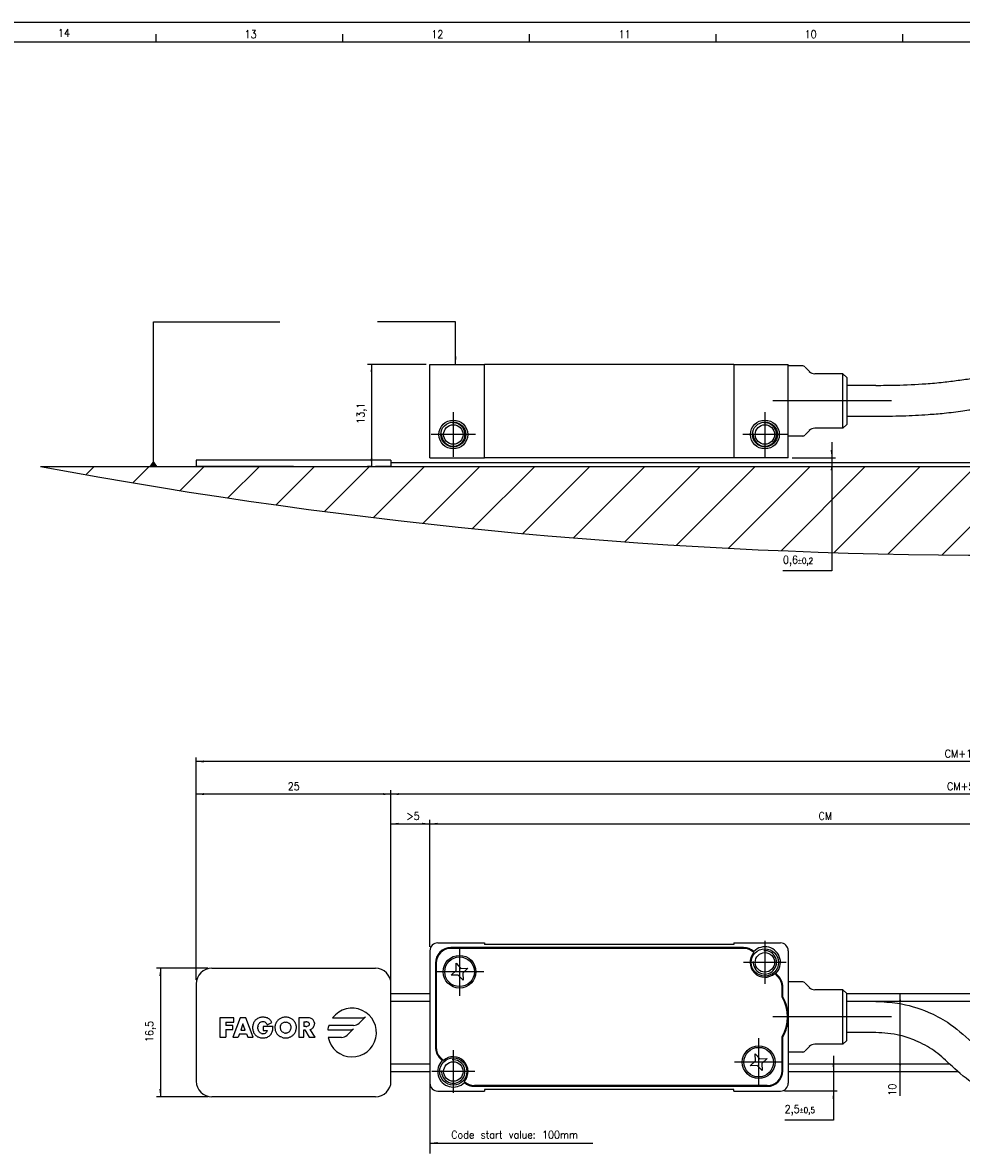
# Model space of a CAD drawing. Header units: millimetres. Extents: x -235 to 2181, y -109 to 485.
# Tile 5 of 15: x -58 to 183, y 195 to 485. Entities that reach past the tile are written whole.
import ezdxf

# ---------------------------------------------------------------- set-up
doc = ezdxf.new("R2010")
doc.units = ezdxf.units.MM
doc.linetypes.add('DOT_CENTER', pattern=[14, 12, -1, 0, -1])
doc.layers.add('1', color=7, linetype='Continuous')
doc.styles.add('CONVERTER_11', font='txt.shx', dxfattribs={"width": 0.9})
doc.dimstyles.new('ME10_DIM_13', dxfattribs={"dimtxt": 1, "dimasz": 1, "dimexe": 0.5, "dimexo": 0.5, "dimgap": 0.5, "dimtad": 1, "dimtih": 1, "dimtoh": 1, "dimdsep": 46, "dimtxsty": 'CONVERTER_11', "dimsah": 1, "dimcen": 0.09, "dimclrd": 2, "dimclre": 2, "dimclrt": 2, "dimadec": 0, "dimazin": 0, "dimtol": 1, "dimtp": 0.2, "dimtm": 0.2, "dimtfac": 0.75, "dimtdec": 0, "dimtix": 1, "dimtmove": 1, "dimatfit": 3, "dimfxl": 1, "dimtolj": 1, "dimtzin": 0, "dimarcsym": 0})
doc.dimstyles.new('ME10_DIM_14', dxfattribs={"dimtxt": 1, "dimasz": 1, "dimexe": 0.5, "dimexo": 0.5, "dimgap": 0.5, "dimtad": 1, "dimdsep": 46, "dimtxsty": 'CONVERTER_11', "dimsah": 1, "dimcen": 0.09, "dimclrd": 2, "dimclre": 2, "dimclrt": 2, "dimadec": 0, "dimazin": 0, "dimtfac": 1, "dimtdec": 4, "dimtix": 1, "dimtmove": 0, "dimatfit": 3, "dimfxl": 1, "dimtolj": 1, "dimtzin": 0, "dimarcsym": 0})
doc.dimstyles.new('ME10_DIM_17', dxfattribs={"dimtxt": 1, "dimasz": 1, "dimexe": 0.5, "dimexo": 0.5, "dimgap": 0.5, "dimtad": 1, "dimdsep": 46, "dimtxsty": 'CONVERTER_11', "dimsah": 1, "dimcen": 0.09, "dimclrd": 2, "dimclre": 2, "dimclrt": 2, "dimadec": 0, "dimazin": 0, "dimtfac": 1, "dimtdec": 4, "dimtix": 1, "dimtmove": 0, "dimatfit": 3, "dimfxl": 1, "dimtolj": 1, "dimtzin": 0, "dimarcsym": 0})
doc.dimstyles.new('ME10_DIM_18', dxfattribs={"dimtxt": 1, "dimasz": 1, "dimexe": 0.5, "dimexo": 0.5, "dimgap": 0.5, "dimtad": 1, "dimdsep": 46, "dimtxsty": 'CONVERTER_11', "dimsah": 1, "dimcen": 0.09, "dimclrd": 2, "dimclre": 2, "dimclrt": 2, "dimadec": 0, "dimazin": 0, "dimtfac": 1, "dimtdec": 4, "dimtix": 1, "dimtmove": 0, "dimatfit": 3, "dimfxl": 1, "dimtolj": 1, "dimtzin": 0, "dimarcsym": 0})
doc.dimstyles.new('ME10_DIM_20', dxfattribs={"dimtxt": 1, "dimasz": 1, "dimexe": 0.5, "dimexo": 0.5, "dimgap": 0.5, "dimtad": 1, "dimdsep": 46, "dimtxsty": 'CONVERTER_11', "dimsah": 1, "dimcen": 0.09, "dimclrd": 2, "dimclre": 2, "dimclrt": 2, "dimadec": 0, "dimazin": 0, "dimtfac": 1, "dimtdec": 4, "dimtix": 1, "dimtmove": 0, "dimatfit": 3, "dimfxl": 1, "dimtolj": 1, "dimtzin": 0, "dimarcsym": 0})
doc.dimstyles.new('ME10_DIM_21', dxfattribs={"dimtxt": 1, "dimasz": 1, "dimexe": 0.5, "dimexo": 0.5, "dimgap": 0.5, "dimtad": 1, "dimdsep": 46, "dimtxsty": 'CONVERTER_11', "dimsah": 1, "dimcen": 0.09, "dimclrd": 2, "dimclre": 2, "dimclrt": 2, "dimadec": 0, "dimazin": 0, "dimtfac": 1, "dimtdec": 4, "dimtix": 1, "dimtmove": 0, "dimatfit": 3, "dimfxl": 1, "dimtolj": 1, "dimtzin": 0, "dimarcsym": 0})
doc.dimstyles.new('ME10_DIM_23', dxfattribs={"dimtxt": 1, "dimasz": 1, "dimexe": 0.5, "dimexo": 0.5, "dimgap": 0.5, "dimtad": 1, "dimdsep": 46, "dimtxsty": 'CONVERTER_11', "dimsah": 1, "dimcen": 0.09, "dimclrd": 2, "dimclre": 2, "dimclrt": 2, "dimadec": 0, "dimazin": 0, "dimtfac": 1, "dimtdec": 4, "dimtix": 1, "dimtmove": 0, "dimatfit": 3, "dimfxl": 1, "dimtolj": 1, "dimtzin": 0, "dimarcsym": 0})
doc.dimstyles.new('ME10_DIM_24', dxfattribs={"dimtxt": 1, "dimasz": 1, "dimexe": 0.5, "dimexo": 0.5, "dimgap": 0.5, "dimtad": 1, "dimdsep": 46, "dimtxsty": 'CONVERTER_11', "dimsah": 1, "dimcen": 0.09, "dimclrd": 2, "dimclre": 2, "dimclrt": 2, "dimadec": 0, "dimazin": 0, "dimtfac": 1, "dimtdec": 4, "dimtix": 1, "dimtmove": 0, "dimatfit": 3, "dimfxl": 1, "dimtolj": 1, "dimtzin": 0, "dimarcsym": 0})
doc.dimstyles.new('ME10_DIM_26', dxfattribs={"dimtxt": 1, "dimasz": 1, "dimexe": 0.5, "dimexo": 0.5, "dimgap": 0.5, "dimtad": 1, "dimtih": 1, "dimtoh": 1, "dimdsep": 46, "dimtxsty": 'CONVERTER_11', "dimsah": 1, "dimcen": 0.09, "dimclrd": 2, "dimclre": 2, "dimclrt": 2, "dimadec": 0, "dimazin": 0, "dimtol": 1, "dimtp": 0.5, "dimtm": 0.5, "dimtfac": 0.75, "dimtdec": 0, "dimtix": 1, "dimtmove": 1, "dimatfit": 3, "dimfxl": 1, "dimtolj": 1, "dimtzin": 0, "dimarcsym": 0})
doc.dimstyles.new('ME10_DIM_27', dxfattribs={"dimtxt": 1, "dimasz": 1, "dimexe": 0.5, "dimexo": 0.5, "dimgap": 0.5, "dimtad": 1, "dimdsep": 46, "dimtxsty": 'CONVERTER_11', "dimsah": 1, "dimcen": 0.09, "dimclrd": 2, "dimclre": 2, "dimclrt": 2, "dimadec": 0, "dimazin": 0, "dimtfac": 1, "dimtdec": 4, "dimtix": 1, "dimtmove": 0, "dimatfit": 3, "dimfxl": 1, "dimtolj": 1, "dimtzin": 0, "dimarcsym": 0})
doc.dimstyles.get("Standard").update_dxf_attribs({"dimtxt": 0.18, "dimasz": 0.18, "dimexe": 0.18, "dimexo": 0.0625, "dimgap": 0.09, "dimtad": 0, "dimtih": 1, "dimtoh": 1, "dimdec": 4, "dimzin": 0, "dimdsep": 46, "dimtxsty": 'Standard', "dimcen": 0.09, "dimadec": 0, "dimazin": 0, "dimtfac": 1, "dimtdec": 4, "dimtofl": 0, "dimtmove": 0, "dimatfit": 3, "dimfxl": 1, "dimtolj": 1, "dimtzin": 0, "dimarcsym": 0})

# ---------------------------------------------------------------- blocks, each defined once
blk = doc.blocks.new('TOPE_FLEJE_PEGADO__24', base_point=(-6.5, 185.45))
at = {"color": 7, "linetype": 'Continuous'}
for p, q in [((18.5, 186.25), (-6.5, 186.25)), ((-6.5, 186.25), (-6.5, 185.45)), ((18.5, 186.25), (18.5, 185.45)), ((6, 185.45), (-6.5, 185.45)), ((6, 185.45), (16.5, 185.45)), ((18.5, 185.45), (16.5, 185.45))]:
    blk.add_line(p, q, dxfattribs=at)
blk = doc.blocks.new('FLEJE_REGLA_EXPOSED_1370__25', base_point=(6, 185.45))
at = {"color": 7, "linetype": 'Continuous'}
for p, q in [((18.5, 185.95), (109.08, 185.95)), ((119.08, 185.95), (174.5, 185.95)), ((6, 185.45), (16.5, 185.45)), ((18.5, 185.45), (16.5, 185.45)), ((18.5, 185.45), (108.75, 185.45)), ((118.75, 185.45), (174.5, 185.45)), ((174.5, 185.45), (176.5, 185.45)), ((176.5, 185.45), (187, 185.45))]:
    blk.add_line(p, q, dxfattribs=at)
at = {"color": 2, "linetype": 'DOT_CENTER'}
for p, q in [((109.07, 185.94), (108.75, 185.45)), ((109.08, 185.95), (109.07, 185.94)), ((118.75, 185.45), (119.07, 185.94)), ((119.07, 185.94), (119.08, 185.95))]:
    blk.add_line(p, q, dxfattribs=at)
blk = doc.blocks.new('CABEZA_EXPOSED__28', base_point=(23.5, 186.55))
at = {"color": 7, "linetype": 'Continuous'}
for p, q in [((23.5, 186.55), (23.5, 198.55)), ((23.5, 198.55), (30.5, 198.55)), ((62.5, 198.55), (30.5, 198.55)), ((30.5, 186.55), (30.5, 198.55)), ((62.5, 198.55), (69.5, 198.55)), ((62.5, 198.55), (62.5, 186.55)), ((69.5, 198.35), (69.5, 198.55)), ((69.5, 189.35), (69.5, 198.35)), ((71.29, 198.35), (69.5, 198.35)), ((72.21, 197.64), (71.65, 198.2)), ((76.5, 197.35), (72.91, 197.35)), ((76.5, 190.35), (76.5, 197.35)), ((77, 196.85), (76.5, 197.35)), ((77, 196.85), (77, 191.85)), ((80.74, 195.85), (77, 195.85)), ((103.82, 197.2), (108.05, 197.14)), ((103.77, 193.2), (108, 193.14)), ((80.74, 191.85), (77, 191.85)), ((77, 191.85), (77, 190.85)), ((72.21, 190.06), (71.65, 189.5)), ((76.5, 190.35), (72.91, 190.35)), ((77, 190.85), (76.5, 190.35)), ((69.5, 186.55), (69.5, 189.35)), ((71.29, 189.35), (69.5, 189.35)), ((23.5, 186.55), (30.5, 186.55)), ((62.5, 186.55), (30.5, 186.55)), ((69.5, 186.55), (62.5, 186.55))]:
    blk.add_line(p, q, dxfattribs=at)
at = {"color": 2, "linetype": 'DOT_CENTER'}
for p, q in [((108.11, 196.5), (108.17, 196.58)), ((108.18, 196.41), (108.11, 196.5))]:
    blk.add_line(p, q, dxfattribs=at)
at = {"color": 7, "linetype": 'Continuous'}
for centre, radius in [((26.5, 189.55), 1.85), ((26.5, 189.55), 1.6), ((26.5, 189.55), 1.25), ((66.5, 189.55), 1.85), ((66.5, 189.55), 1.6), ((66.5, 189.55), 1.25)]:
    blk.add_circle(centre, radius, dxfattribs=at)
for centre, radius, start, end in [((71.29, 197.85), 0.5, 45, 90), ((72.91, 198.35), 1, 225, 270), ((72.91, 189.35), 1, 90, 135), ((71.29, 189.85), 0.5, 270, 315)]:
    blk.add_arc(centre, radius, start, end, dxfattribs=at)
for points, knots in [([(80.74, 195.85), (81.61, 195.86), (83.76, 195.87), (86.64, 196.01), (89.3, 196.23), (90.67, 196.42), (91.31, 196.51)], [0, 0, 0, 0, 2.607318, 6.439748, 8.673792, 10.600622, 10.600622, 10.600622, 10.600622]), ([(91.31, 196.51), (91.94, 196.59), (93.6, 196.82), (96.79, 197.07), (100.33, 197.21), (102.84, 197.2), (103.82, 197.2)], [0, 0, 0, 0, 1.916448, 5.025889, 9.591761, 12.540114, 12.540114, 12.540114, 12.540114]), ([(108.03, 193.17), (108.05, 193.24), (108.11, 193.45), (108.14, 193.88), (108.19, 194.56), (108.21, 195.43), (108.19, 196.09), (108.18, 196.41)], [0, 0, 0, 0, 0.230247, 0.664675, 1.26568, 2.301899, 3.253919, 3.253919, 3.253919, 3.253919]), ([(108.17, 196.58), (108.15, 196.68), (108.13, 196.84), (108.12, 197.05), (108.07, 197.12), (108.05, 197.14)], [0, 0, 0, 0, 0.3101629, 0.5063609, 0.5857578, 0.5857578, 0.5857578, 0.5857578]), ([(103.77, 193.2), (103.68, 193.2), (103.49, 193.2), (102.17, 193.21), (99.86, 193.19), (96.95, 193.06), (94.66, 192.89), (93.11, 192.72), (92.26, 192.6), (91.92, 192.55)], [0, 0, 0, 0, 0.283437, 0.567261, 3.962244, 7.207746, 9.295159, 10.847587, 11.882723, 11.882723, 11.882723, 11.882723]), ([(108, 193.14), (108.01, 193.15), (108.02, 193.15), (108.02, 193.16), (108.03, 193.17)], [0, 0, 0, 0, 0.01369848, 0.03405166, 0.03405166, 0.03405166, 0.03405166]), ([(91.92, 192.55), (91.11, 192.44), (89.63, 192.24), (87.05, 192.04), (84.13, 191.88), (81.89, 191.86), (80.74, 191.85)], [0, 0, 0, 0, 2.439519, 4.484754, 7.765343, 11.207581, 11.207581, 11.207581, 11.207581])]:
    blk.add_open_spline(points, degree=3, knots=knots, dxfattribs=at)
at = {"layer": '1', "color": 2, "linetype": 'DOT_CENTER'}
for p, q in [((101.8, 195.22), (110.03, 195.12)), ((73.29, 193.85), (67.5, 193.85)), ((82.74, 193.85), (70.91, 193.85)), ((26.5, 192.4), (26.5, 186.7)), ((66.5, 192.4), (66.5, 186.7)), ((29.35, 189.55), (23.65, 189.55)), ((69.35, 189.55), (63.65, 189.55))]:
    blk.add_line(p, q, dxfattribs=at)
at = {"layer": '1', "color": 30, "linetype": 'Continuous'}
for centre in [(26.5, 189.55), (66.5, 189.55)]:
    blk.add_arc(centre, 1.5, 175, 95, dxfattribs=at)
blk = doc.blocks.new('EXAA-1370__29', base_point=(-6.5, 185.45))
for name, p in [('CABEZA_EXPOSED__28', (23.5, 186.55)), ('TOPE_FLEJE_PEGADO__24', (-6.5, 185.45)), ('FLEJE_REGLA_EXPOSED_1370__25', (6, 185.45))]:
    blk.add_blockref(name, p)
blk = doc.blocks.new('*D57')
at = {"layer": '1', "color": 2, "linetype": 'Continuous'}
for p, q in [((75.08, 188.55), (75.08, 172.07)), ((19, 185.95), (75.58, 185.95)), ((70, 186.55), (75.58, 186.55)), ((75.08, 172.07), (68.81, 172.07))]:
    blk.add_line(p, q, dxfattribs=at)
at = {"layer": '1', "color": 2}
for points in [[(74.94, 187.55), (75.21, 187.55), (75.08, 186.55)], [(75.21, 184.95), (74.94, 184.95), (75.08, 185.95)]]:
    blk.add_solid(points, dxfattribs=at)
at = {"layer": '1', "color": 2, "insert": (68.81, 172.67), "char_height": 1, "attachment_point": 7, "rotation": 0.0001, "line_spacing_factor": 0.60024, "style": 'CONVERTER_11'}
blk.add_mtext('\\C2;0,6\\C2;\\H0.75;{\\Fgdt;`}0,2', dxfattribs=at)
blk = doc.blocks.new('*D58')
at = {"layer": '1', "color": 2, "linetype": 'Continuous'}
for p, q in [((23, 198.55), (15.5, 198.55)), ((16, 198.55), (16, 185.45)), ((16, 185.45), (15.5, 185.45))]:
    blk.add_line(p, q, dxfattribs=at)
at = {"layer": '1', "color": 2}
for points in [[(16.13, 197.55), (15.87, 197.55), (16, 198.55)], [(15.87, 186.45), (16.13, 186.45), (16, 185.45)]]:
    blk.add_solid(points, dxfattribs=at)
at = {"layer": '1', "color": 2, "insert": (15.4, 190.92), "char_height": 1, "attachment_point": 7, "rotation": 90, "line_spacing_factor": 0.60024, "style": 'CONVERTER_11'}
blk.add_mtext('13,1', dxfattribs=at)
blk = doc.blocks.new('FLEJE_REGLA_EXPOSED_1370__34', base_point=(18.5, 107.83))
at = {"color": 7, "linetype": 'Continuous'}
for p, q in [((18.5, 117.83), (23.5, 117.83)), ((77, 117.83), (109.66, 117.83)), ((119.66, 117.83), (123.5, 117.83)), ((80.74, 116.83), (77, 116.83)), ((18.5, 107.83), (23.5, 107.83)), ((69.5, 107.83), (91.21, 107.83)), ((100, 107.83), (105.79, 107.83)), ((107.88, 107.83), (109.23, 107.83)), ((119.23, 107.83), (123.5, 107.83)), ((169.5, 107.83), (174.5, 107.83))]:
    blk.add_line(p, q, dxfattribs=at)
at = {"color": 2, "linetype": 'DOT_CENTER'}
for p, q in [((109.66, 117.83), (109, 116.83)), ((119, 116.83), (119.66, 117.83)), ((109, 116.83), (108.11, 115.5)), ((118.11, 115.5), (119, 116.83)), ((108.11, 115.5), (110.11, 112.5)), ((120.11, 112.5), (118.11, 115.5)), ((110.11, 112.5), (108.11, 109.5)), ((118.11, 109.5), (120.11, 112.5)), ((108.11, 109.5), (108.56, 108.83)), ((108.56, 108.83), (109.23, 107.83)), ((118.56, 108.83), (118.11, 109.5)), ((119.23, 107.83), (118.56, 108.83))]:
    blk.add_line(p, q, dxfattribs=at)
at = {"color": 3, "linetype": 'Continuous'}
for p, q in [((23.5, 116.83), (18.5, 116.83)), ((109, 116.83), (80.74, 116.83)), ((123.5, 116.83), (119, 116.83)), ((18.5, 108.83), (23.5, 108.83)), ((69.5, 108.83), (90.17, 108.83)), ((96.92, 108.83), (108.56, 108.83)), ((118.56, 108.83), (123.5, 108.83)), ((169.5, 108.83), (174.5, 108.83))]:
    blk.add_line(p, q, dxfattribs=at)
blk = doc.blocks.new('TOPE_FLEJE_PEGADO__35', base_point=(-6.5, 104.58))
at = {"color": 7, "linetype": 'Continuous'}
for p, q in [((-4.5, 121.08), (16.5, 121.08)), ((-6.5, 119.08), (-6.5, 106.58)), ((18.5, 106.58), (18.5, 119.08)), ((-3.49, 114.72), (-3.49, 112.22)), ((-1.67, 114.72), (-3.49, 114.72)), ((-0.86, 114.72), (-1.82, 112.22)), ((-1.67, 114.17), (-1.67, 114.72)), ((-0.15, 114.72), (-0.86, 114.72)), ((0.79, 112.22), (-0.15, 114.72)), ((1.38, 114.63), (1.3, 114.58)), ((1.47, 114.68), (1.38, 114.63)), ((1.57, 114.71), (1.47, 114.68)), ((1.66, 114.74), (1.57, 114.71)), ((1.77, 114.77), (1.66, 114.74)), ((1.87, 114.79), (1.77, 114.77)), ((1.98, 114.8), (1.87, 114.79)), ((2.09, 114.8), (1.98, 114.8)), ((2.21, 114.8), (2.09, 114.8)), ((2.32, 114.78), (2.21, 114.8)), ((2.43, 114.76), (2.32, 114.78)), ((2.53, 114.73), (2.43, 114.76)), ((2.63, 114.7), (2.53, 114.73)), ((2.72, 114.65), (2.63, 114.7)), ((2.81, 114.6), (2.72, 114.65)), ((4.3, 114.63), (4.21, 114.59)), ((4.39, 114.68), (4.3, 114.63)), ((4.48, 114.71), (4.39, 114.68)), ((4.57, 114.74), (4.48, 114.71)), ((4.67, 114.77), (4.57, 114.74)), ((4.77, 114.79), (4.67, 114.77)), ((4.87, 114.8), (4.77, 114.79)), ((4.97, 114.8), (4.87, 114.8)), ((5.08, 114.8), (4.97, 114.8)), ((5.18, 114.79), (5.08, 114.8)), ((5.28, 114.77), (5.18, 114.79)), ((5.37, 114.74), (5.28, 114.77)), ((5.47, 114.71), (5.37, 114.74)), ((5.56, 114.68), (5.47, 114.71)), ((5.65, 114.63), (5.56, 114.68)), ((5.74, 114.59), (5.65, 114.63)), ((6.66, 114.72), (6.66, 112.22)), ((7.8, 114.72), (6.66, 114.72)), ((7.92, 114.71), (7.8, 114.72)), ((8.04, 114.7), (7.92, 114.71)), ((8.15, 114.67), (8.04, 114.7)), ((8.25, 114.64), (8.15, 114.67)), ((8.34, 114.59), (8.25, 114.64)), ((11, 114.71), (14.86, 114.71)), ((15.21, 114.85), (14.4, 114.04)), ((-2.71, 114.17), (-2.71, 113.75)), ((-2.71, 114.17), (-1.67, 114.17)), ((-1.79, 113.75), (-2.71, 113.75)), ((-2.71, 113.2), (-2.71, 112.22)), ((-2.71, 113.2), (-1.79, 113.2)), ((-1.79, 113.2), (-1.79, 113.75)), ((-0.51, 113.96), (-0.78, 113.15)), ((-0.78, 113.15), (-0.24, 113.15)), ((-0.24, 113.15), (-0.51, 113.96)), ((0.75, 113.68), (0.74, 113.57)), ((0.74, 113.57), (0.74, 113.46)), ((0.74, 113.46), (0.74, 113.34)), ((0.74, 113.34), (0.75, 113.24)), ((0.77, 113.79), (0.75, 113.68)), ((0.75, 113.24), (0.77, 113.14)), ((0.8, 113.89), (0.77, 113.79)), ((0.83, 113.98), (0.8, 113.89)), ((0.87, 114.08), (0.83, 113.98)), ((0.91, 114.16), (0.87, 114.08)), ((0.96, 114.25), (0.91, 114.16)), ((1.02, 114.33), (0.96, 114.25)), ((1.08, 114.4), (1.02, 114.33)), ((1.15, 114.46), (1.08, 114.4)), ((1.22, 114.53), (1.15, 114.46)), ((1.22, 114.53), (1.3, 114.58)), ((1.41, 113.45), (1.42, 113.56)), ((1.42, 113.35), (1.41, 113.45)), ((1.44, 113.66), (1.42, 113.56)), ((1.44, 113.24), (1.42, 113.35)), ((1.44, 113.66), (1.46, 113.76)), ((1.47, 113.14), (1.44, 113.24)), ((1.46, 113.76), (1.5, 113.86)), ((1.5, 113.86), (1.55, 113.95)), ((1.55, 113.95), (1.61, 114.03)), ((1.61, 114.03), (1.68, 114.1)), ((1.68, 114.1), (1.76, 114.16)), ((1.76, 114.16), (1.85, 114.2)), ((1.85, 114.2), (1.95, 114.23)), ((1.95, 114.23), (2.06, 114.24)), ((2.06, 114.24), (2.19, 114.23)), ((3.36, 113.61), (2.07, 113.61)), ((2.07, 113.61), (2.07, 113.1)), ((2.19, 114.23), (2.3, 114.19)), ((2.3, 114.19), (2.4, 114.13)), ((2.4, 114.13), (2.48, 114.05)), ((2.48, 114.05), (2.55, 113.96)), ((2.55, 113.96), (2.6, 113.84)), ((2.6, 113.84), (3.22, 114.1)), ((2.89, 114.54), (2.81, 114.6)), ((2.97, 114.47), (2.89, 114.54)), ((3.04, 114.39), (2.97, 114.47)), ((3.11, 114.3), (3.04, 114.39)), ((3.17, 114.2), (3.11, 114.3)), ((3.22, 114.1), (3.17, 114.2)), ((3.3, 113.05), (3.32, 113.16)), ((3.32, 113.16), (3.34, 113.27)), ((3.34, 113.27), (3.35, 113.38)), ((3.35, 113.49), (3.36, 113.61)), ((3.35, 113.38), (3.35, 113.49)), ((3.6, 113.62), (3.59, 113.51)), ((3.59, 113.51), (3.6, 113.41)), ((3.61, 113.72), (3.6, 113.62)), ((3.6, 113.41), (3.61, 113.3)), ((3.63, 113.82), (3.61, 113.72)), ((3.61, 113.3), (3.62, 113.2)), ((3.62, 113.2), (3.65, 113.1)), ((3.66, 113.92), (3.63, 113.82)), ((3.7, 114.01), (3.66, 113.92)), ((3.74, 114.1), (3.7, 114.01)), ((3.79, 114.18), (3.74, 114.1)), ((3.85, 114.26), (3.79, 114.18)), ((3.91, 114.34), (3.85, 114.26)), ((3.98, 114.41), (3.91, 114.34)), ((4.05, 114.47), (3.98, 114.41)), ((4.13, 114.53), (4.05, 114.47)), ((4.21, 114.59), (4.13, 114.53)), ((4.28, 113.61), (4.27, 113.51)), ((4.27, 113.51), (4.28, 113.4)), ((4.3, 113.71), (4.28, 113.61)), ((4.28, 113.4), (4.3, 113.29)), ((4.3, 113.71), (4.35, 113.81)), ((4.3, 113.29), (4.33, 113.19)), ((4.33, 113.19), (4.38, 113.1)), ((4.35, 113.81), (4.41, 113.89)), ((4.48, 113.97), (4.41, 113.89)), ((4.56, 114.04), (4.48, 113.97)), ((4.65, 114.09), (4.56, 114.04)), ((4.75, 114.14), (4.65, 114.09)), ((4.86, 114.16), (4.75, 114.14)), ((4.86, 114.16), (4.97, 114.17)), ((4.97, 114.17), (5.09, 114.16)), ((5.2, 114.14), (5.09, 114.16)), ((5.3, 114.09), (5.2, 114.14)), ((5.3, 114.09), (5.39, 114.04)), ((5.47, 113.97), (5.39, 114.04)), ((5.54, 113.89), (5.47, 113.97)), ((5.6, 113.81), (5.54, 113.89)), ((5.57, 113.1), (5.61, 113.19)), ((5.64, 113.71), (5.6, 113.81)), ((5.61, 113.19), (5.65, 113.29)), ((5.67, 113.61), (5.64, 113.71)), ((5.65, 113.29), (5.67, 113.4)), ((5.68, 113.51), (5.67, 113.61)), ((5.67, 113.4), (5.68, 113.51)), ((5.82, 114.53), (5.74, 114.59)), ((5.9, 114.47), (5.82, 114.53)), ((5.97, 114.41), (5.9, 114.47)), ((6.04, 114.34), (5.97, 114.41)), ((6.1, 114.26), (6.04, 114.34)), ((6.16, 114.18), (6.1, 114.26)), ((6.21, 114.1), (6.16, 114.18)), ((6.25, 114.01), (6.21, 114.1)), ((6.29, 113.92), (6.25, 114.01)), ((6.32, 113.82), (6.29, 113.92)), ((6.3, 113.1), (6.32, 113.2)), ((6.34, 113.72), (6.32, 113.82)), ((6.32, 113.2), (6.34, 113.3)), ((6.35, 113.62), (6.34, 113.72)), ((6.34, 113.3), (6.35, 113.41)), ((6.35, 113.51), (6.35, 113.62)), ((6.35, 113.41), (6.35, 113.51)), ((7.31, 114.22), (7.56, 114.22)), ((7.31, 114.22), (7.31, 113.6)), ((7.56, 113.6), (7.31, 113.6)), ((7.31, 112.22), (7.31, 113.17)), ((7.31, 113.17), (7.46, 113.17)), ((7.46, 113.17), (8, 112.22)), ((7.69, 114.21), (7.56, 114.22)), ((7.56, 113.6), (7.69, 113.6)), ((7.69, 114.21), (7.81, 114.19)), ((7.81, 113.63), (7.69, 113.6)), ((7.91, 114.14), (7.81, 114.19)), ((7.91, 113.68), (7.81, 113.63)), ((7.98, 114.05), (7.91, 114.14)), ((7.91, 113.68), (7.98, 113.77)), ((7.98, 114.05), (8.01, 113.91)), ((8.01, 113.91), (7.98, 113.77)), ((8.12, 113.24), (8.24, 113.27)), ((8.77, 112.22), (8.12, 113.24)), ((8.24, 113.27), (8.34, 113.32)), ((8.42, 114.53), (8.34, 114.59)), ((8.34, 113.32), (8.42, 113.38)), ((8.49, 114.46), (8.42, 114.53)), ((8.5, 113.45), (8.42, 113.38)), ((8.56, 114.38), (8.49, 114.46)), ((8.5, 113.45), (8.56, 113.53)), ((8.6, 114.29), (8.56, 114.38)), ((8.56, 113.53), (8.61, 113.63)), ((8.64, 114.19), (8.6, 114.29)), ((8.61, 113.63), (8.64, 113.73)), ((8.66, 114.08), (8.64, 114.19)), ((8.64, 113.73), (8.66, 113.84)), ((8.66, 114.08), (8.67, 113.95)), ((8.66, 113.84), (8.67, 113.95)), ((10.39, 113.17), (13.32, 113.17)), ((13.7, 113.75), (10.52, 113.75)), ((13.67, 113.31), (12.86, 112.5)), ((-3.49, 112.22), (-2.71, 112.22)), ((-1.82, 112.22), (-1.13, 112.22)), ((-0.96, 112.65), (-1.13, 112.22)), ((-0.96, 112.65), (-0.06, 112.65)), ((-0.06, 112.65), (0.1, 112.22)), ((0.1, 112.22), (0.79, 112.22)), ((0.77, 113.14), (0.8, 113.04)), ((0.8, 113.04), (0.83, 112.94)), ((0.83, 112.94), (0.87, 112.85)), ((0.87, 112.85), (0.91, 112.76)), ((0.91, 112.76), (0.96, 112.68)), ((0.96, 112.68), (1.02, 112.61)), ((1.02, 112.61), (1.08, 112.54)), ((1.08, 112.54), (1.14, 112.47)), ((1.14, 112.47), (1.22, 112.41)), ((1.29, 112.35), (1.22, 112.41)), ((1.29, 112.35), (1.38, 112.3)), ((1.38, 112.3), (1.46, 112.26)), ((1.46, 112.26), (1.55, 112.22)), ((1.51, 113.05), (1.47, 113.14)), ((1.56, 112.96), (1.51, 113.05)), ((1.55, 112.22), (1.65, 112.19)), ((1.62, 112.88), (1.56, 112.96)), ((1.69, 112.81), (1.62, 112.88)), ((1.65, 112.19), (1.75, 112.17)), ((1.77, 112.75), (1.69, 112.81)), ((1.75, 112.17), (1.85, 112.15)), ((1.86, 112.71), (1.77, 112.75)), ((1.85, 112.15), (1.96, 112.14)), ((1.86, 112.71), (1.96, 112.68)), ((2.07, 112.67), (1.96, 112.68)), ((1.96, 112.14), (2.07, 112.14)), ((2.07, 113.1), (2.6, 113.1)), ((2.21, 112.68), (2.07, 112.67)), ((2.07, 112.14), (2.19, 112.14)), ((2.19, 112.14), (2.31, 112.16)), ((2.33, 112.72), (2.21, 112.68)), ((2.31, 112.16), (2.43, 112.18)), ((2.43, 112.78), (2.33, 112.72)), ((2.43, 112.78), (2.51, 112.86)), ((2.43, 112.18), (2.54, 112.21)), ((2.57, 112.97), (2.51, 112.86)), ((2.54, 112.21), (2.65, 112.25)), ((2.6, 113.1), (2.57, 112.97)), ((2.65, 112.25), (2.75, 112.31)), ((2.75, 112.31), (2.85, 112.37)), ((2.85, 112.37), (2.94, 112.45)), ((2.94, 112.45), (3.02, 112.53)), ((3.02, 112.53), (3.1, 112.63)), ((3.1, 112.63), (3.17, 112.73)), ((3.17, 112.73), (3.22, 112.84)), ((3.22, 112.84), (3.26, 112.94)), ((3.26, 112.94), (3.3, 113.05)), ((3.65, 113.1), (3.68, 113)), ((3.68, 113), (3.71, 112.91)), ((3.71, 112.91), (3.76, 112.83)), ((3.76, 112.83), (3.81, 112.74)), ((3.81, 112.74), (3.86, 112.67)), ((3.86, 112.67), (3.92, 112.59)), ((3.92, 112.59), (3.98, 112.52)), ((3.98, 112.52), (4.05, 112.46)), ((4.05, 112.46), (4.13, 112.4)), ((4.13, 112.4), (4.2, 112.35)), ((4.2, 112.35), (4.29, 112.3)), ((4.37, 112.26), (4.29, 112.3)), ((4.47, 112.22), (4.37, 112.26)), ((4.38, 113.1), (4.44, 113.01)), ((4.44, 113.01), (4.51, 112.94)), ((4.47, 112.22), (4.56, 112.19)), ((4.51, 112.94), (4.59, 112.88)), ((4.56, 112.19), (4.66, 112.17)), ((4.68, 112.83), (4.59, 112.88)), ((4.66, 112.17), (4.76, 112.15)), ((4.77, 112.8), (4.68, 112.83)), ((4.76, 112.15), (4.87, 112.14)), ((4.77, 112.8), (4.87, 112.77)), ((4.87, 112.77), (4.97, 112.77)), ((4.87, 112.14), (4.97, 112.14)), ((5.08, 112.77), (4.97, 112.77)), ((4.97, 112.14), (5.08, 112.14)), ((5.08, 112.77), (5.18, 112.8)), ((5.08, 112.14), (5.19, 112.15)), ((5.18, 112.8), (5.27, 112.83)), ((5.19, 112.15), (5.29, 112.17)), ((5.27, 112.83), (5.36, 112.88)), ((5.29, 112.17), (5.39, 112.19)), ((5.36, 112.88), (5.44, 112.94)), ((5.39, 112.19), (5.48, 112.22)), ((5.44, 112.94), (5.51, 113.01)), ((5.48, 112.22), (5.57, 112.26)), ((5.51, 113.01), (5.57, 113.1)), ((5.57, 112.26), (5.66, 112.3)), ((5.66, 112.3), (5.74, 112.35)), ((5.74, 112.35), (5.82, 112.4)), ((5.82, 112.4), (5.9, 112.46)), ((5.9, 112.46), (5.96, 112.52)), ((5.96, 112.52), (6.03, 112.59)), ((6.03, 112.59), (6.09, 112.67)), ((6.09, 112.67), (6.14, 112.74)), ((6.14, 112.74), (6.19, 112.83)), ((6.19, 112.83), (6.23, 112.91)), ((6.23, 112.91), (6.27, 113)), ((6.27, 113), (6.3, 113.1)), ((6.66, 112.22), (7.31, 112.22)), ((8, 112.22), (8.77, 112.22)), ((12.15, 112.21), (10.44, 112.21)), ((16.5, 104.58), (-4.5, 104.58))]:
    blk.add_line(p, q, dxfattribs=at)
for centre, radius, start, end in [((-4.5, 119.08), 2, 90, 180), ((16.5, 119.08), 2, 0, 90), ((13.5, 112.83), 3.13, 191.4151, 143.0005), ((14.86, 115.21), 0.5, 270.0036, 314.9983), ((13.5, 112.83), 3.13, 162.7749, 173.7386), ((13.32, 113.67), 0.5, 269.9968, 314.9947), ((13.7, 114.75), 1, 270, 314.9983), ((12.15, 113.21), 1, 270.0079, 314.9947), ((-4.5, 106.58), 2, 180, 270), ((16.5, 106.58), 2, 270, 0)]:
    blk.add_arc(centre, radius, start, end, dxfattribs=at)
blk = doc.blocks.new('CABEZA_EXPOSED__36', base_point=(23.5, 103.35))
at = {"color": 7, "linetype": 'Continuous'}
for p, q in [((23.5, 123.33), (23.5, 106.33)), ((24.5, 124.33), (30.5, 124.33)), ((63.77, 123.73), (26.2, 123.73)), ((63.77, 123.63), (26.2, 123.63)), ((30.5, 124.33), (30.5, 124.13)), ((62.5, 124.13), (30.5, 124.13)), ((62.5, 124.33), (62.5, 124.13)), ((62.5, 124.33), (68.5, 124.33)), ((69.5, 123.33), (69.5, 119.33)), ((24.2, 121.73), (24.2, 110.95)), ((24.3, 121.73), (24.3, 110.95)), ((26.22, 120.17), (26.88, 120.8)), ((26.85, 121.71), (27.47, 121.04)), ((26.88, 120.8), (26.85, 121.71)), ((27.47, 121.04), (28.38, 121.08)), ((28.38, 121.08), (27.72, 120.46)), ((27.72, 120.46), (27.75, 119.54)), ((68.14, 120.04), (67.77, 120.41)), ((67.91, 120.41), (68.21, 120.11)), ((27.13, 120.21), (26.22, 120.17)), ((27.75, 119.54), (27.13, 120.21)), ((71.29, 119.33), (69.5, 119.33)), ((69.5, 119.33), (69.5, 114.83)), ((72.21, 118.62), (71.65, 119.18)), ((68.7, 117.35), (68.7, 118.7)), ((68.8, 117.38), (68.8, 118.7)), ((76.5, 118.33), (72.91, 118.33)), ((76.5, 111.33), (76.5, 118.33)), ((77, 117.83), (76.5, 118.33)), ((77, 116.83), (77, 117.83)), ((77, 112.83), (77, 116.83)), ((80.74, 116.83), (77, 116.83)), ((69.5, 114.83), (69.5, 110.33)), ((68.7, 107.93), (68.7, 112.3)), ((68.8, 107.93), (68.8, 112.27)), ((77, 111.83), (76.5, 111.33)), ((77, 111.83), (77, 112.83)), ((80.74, 112.83), (77, 112.83)), ((71.29, 110.33), (69.5, 110.33)), ((69.5, 110.33), (69.5, 106.33)), ((72.21, 111.03), (71.65, 110.47)), ((76.5, 111.33), (72.91, 111.33)), ((25.09, 109.24), (24.79, 109.54)), ((25.23, 109.24), (24.86, 109.61)), ((64.62, 108.57), (65.28, 109.2)), ((65.25, 110.11), (65.87, 109.44)), ((65.28, 109.2), (65.25, 110.11)), ((65.87, 109.44), (66.78, 109.48)), ((66.78, 109.48), (66.12, 108.86)), ((66.12, 108.86), (66.15, 107.94)), ((65.53, 108.61), (64.62, 108.57)), ((66.15, 107.94), (65.53, 108.61)), ((103.62, 107.64), (107.85, 108)), ((66.8, 106.03), (29.23, 106.03)), ((29.23, 105.93), (66.8, 105.93)), ((24.5, 105.33), (30.5, 105.33)), ((62.5, 105.53), (30.5, 105.53)), ((30.5, 105.53), (30.5, 105.33)), ((62.5, 105.33), (62.5, 105.53)), ((62.5, 105.33), (68.5, 105.33)), ((103.97, 103.65), (108.2, 104.02))]:
    blk.add_line(p, q, dxfattribs=at)
for centre, radius in [((66.5, 121.83), 1.75), ((27.3, 120.63), 2.1), ((27.3, 120.63), 1.9), ((66.5, 121.83), 1.25), ((65.7, 109.03), 2.1), ((65.7, 109.03), 1.9), ((26.5, 107.83), 1.75), ((26.5, 107.83), 1.25)]:
    blk.add_circle(centre, radius, dxfattribs=at)
for centre, radius, start, end in [((24.5, 123.33), 1, 90, 180), ((26.2, 121.73), 2, 90, 180), ((26.2, 121.73), 1.9, 90, 180), ((63.77, 121.73), 2, 49.0546, 90), ((63.77, 121.73), 1.9, 46.1691, 90), ((66.5, 121.83), 2, 315, 135.1434), ((68.5, 123.33), 1, 0, 90), ((66.5, 121.83), 1.9, 138.0289, 311.983), ((66.8, 118.7), 1.9, 0, 45), ((66.8, 118.7), 2, 0, 45), ((71.29, 118.83), 0.5, 45, 90), ((72.91, 119.33), 1, 225, 270), ((64.5, 114.83), 4.9, 328.9973, 31.0027), ((64.5, 114.83), 5, 0, 30.6834), ((64.5, 114.83), 5, 329.3166, 0), ((26.2, 110.95), 2, 180, 225), ((26.2, 110.95), 1.9, 180, 225), ((71.29, 110.83), 0.5, 270, 315), ((72.91, 110.33), 1, 90, 135), ((26.5, 107.83), 2, 135, 315.1434), ((26.5, 107.83), 1.9, 318.0289, 131.983), ((66.8, 107.93), 2, 270, 0), ((66.8, 107.93), 1.9, 270, 0), ((24.5, 106.33), 1, 180, 270), ((29.23, 107.93), 1.9, 226.1691, 270), ((29.23, 107.93), 2, 229.0546, 270), ((68.5, 106.33), 1, 270, 0)]:
    blk.add_arc(centre, radius, start, end, dxfattribs=at)
for points, knots in [([(80.74, 116.83), (81.68, 116.78), (83.97, 116.67), (87.1, 115.71), (90.36, 114.05), (92.05, 112.51), (93.06, 111.59)], [0, 0, 0, 0, 2.80914, 6.882829, 9.679543, 13.725474, 13.725474, 13.725474, 13.725474]), ([(90.17, 108.82), (89.53, 109.42), (88.25, 110.61), (86.05, 111.77), (83.55, 112.64), (81.78, 112.76), (80.74, 112.83)], [0, 0, 0, 0, 2.613814, 5.233695, 7.383558, 10.509827, 10.509827, 10.509827, 10.509827]), ([(93.06, 111.59), (93.62, 111.07), (95.03, 109.74), (97.47, 108.48), (100.48, 107.6), (102.44, 107.63), (103.62, 107.64)], [0, 0, 0, 0, 2.298248, 5.794831, 8.111185, 11.637582, 11.637582, 11.637582, 11.637582]), ([(103.97, 103.65), (102.43, 103.64), (99.87, 103.61), (96.19, 104.68), (92.98, 106.25), (91.11, 107.97), (90.17, 108.82)], [0, 0, 0, 0, 4.596864, 7.62082, 11.413637, 15.19918, 15.19918, 15.19918, 15.19918]), ([(108.2, 104.02), (108.2, 104.03), (108.2, 104.05), (108.2, 104.1), (108.2, 104.18), (108.19, 104.3), (108.18, 104.44), (108.17, 104.61), (108.15, 104.81), (108.13, 105.07), (108.1, 105.41), (108.07, 105.81), (108.03, 106.22), (108, 106.62), (107.97, 106.95), (107.94, 107.22), (107.92, 107.42), (107.91, 107.59), (107.89, 107.73), (107.88, 107.84), (107.87, 107.92), (107.86, 107.98), (107.86, 108), (107.85, 108)], [0, 0, 0, 0, 0.017908, 0.069661, 0.153743, 0.268494, 0.412235, 0.583285, 0.779961, 1.000579, 1.386777, 1.793682, 2.20749, 2.614395, 3.000594, 3.221212, 3.417888, 3.588938, 3.732679, 3.847429, 3.931511, 3.983264, 4.001173, 4.001173, 4.001173, 4.001173])]:
    blk.add_open_spline(points, degree=3, knots=knots, dxfattribs=at)
at = {"layer": '1', "color": 2, "linetype": 'DOT_CENTER'}
for p, q in [((27.3, 123.73), (27.3, 117.53)), ((66.5, 124.58), (66.5, 119.08)), ((30.4, 120.63), (24.2, 120.63)), ((69.25, 121.83), (63.75, 121.83)), ((73.29, 114.83), (67.5, 114.83)), ((82.74, 114.83), (70.91, 114.83)), ((65.7, 112.13), (65.7, 105.93)), ((26.5, 110.58), (26.5, 105.08)), ((68.8, 109.03), (62.6, 109.03)), ((29.25, 107.83), (23.75, 107.83)), ((101.8, 105.47), (110.02, 106.18))]:
    blk.add_line(p, q, dxfattribs=at)
at = {"layer": '1', "color": 30, "linetype": 'Continuous'}
for centre in [(66.5, 121.83), (26.5, 107.83)]:
    blk.add_arc(centre, 1.5, 175, 95, dxfattribs=at)
blk = doc.blocks.new('EXAA-1370__37', base_point=(-6.5, 103.35))
for name, p in [('CABEZA_EXPOSED__36', (23.5, 103.35)), ('TOPE_FLEJE_PEGADO__35', (-6.5, 104.58)), ('FLEJE_REGLA_EXPOSED_1370__34', (18.5, 107.83))]:
    blk.add_blockref(name, p)
blk = doc.blocks.new('*D59')
at = {"layer": '1', "color": 2, "linetype": 'Continuous'}
for p, q in [((-5, 121.08), (-11.61, 121.08)), ((-11.11, 121.08), (-11.11, 104.58)), ((-5, 104.58), (-11.61, 104.58))]:
    blk.add_line(p, q, dxfattribs=at)
at = {"layer": '1', "color": 2}
for points in [[(-10.97, 120.08), (-11.24, 120.08), (-11.11, 121.08)], [(-11.24, 105.58), (-10.97, 105.58), (-11.11, 104.58)]]:
    blk.add_solid(points, dxfattribs=at)
at = {"layer": '1', "color": 2, "insert": (-11.71, 111.6), "char_height": 1, "attachment_point": 7, "rotation": 90, "line_spacing_factor": 0.60024, "style": 'CONVERTER_11'}
blk.add_mtext('16,5', dxfattribs=at)
blk = doc.blocks.new('*D60')
at = {"layer": '1', "color": 2, "linetype": 'Continuous'}
for p, q in [((23.5, 123.83), (23.5, 140.11)), ((23.5, 139.61), (123.5, 139.61)), ((123.5, 123.83), (123.5, 140.11))]:
    blk.add_line(p, q, dxfattribs=at)
at = {"layer": '1', "color": 2}
for points in [[(24.5, 139.74), (24.5, 139.48), (23.5, 139.61)], [(122.5, 139.48), (122.5, 139.74), (123.5, 139.61)]]:
    blk.add_solid(points, dxfattribs=at)
at = {"layer": '1', "color": 2, "insert": (73.39, 140.11), "char_height": 1, "attachment_point": 7, "rotation": 0.0001, "line_spacing_factor": 0.60024, "style": 'CONVERTER_11'}
blk.add_mtext('CM', dxfattribs=at)
blk = doc.blocks.new('*D62')
at = {"layer": '1', "color": 2, "linetype": 'Continuous'}
for p, q in [((18.5, 119.58), (18.5, 143.92)), ((174.5, 109.33), (174.5, 143.92)), ((174.5, 143.42), (18.5, 143.42))]:
    blk.add_line(p, q, dxfattribs=at)
at = {"layer": '1', "color": 2}
for points in [[(19.5, 143.55), (19.5, 143.29), (18.5, 143.42)], [(173.5, 143.29), (173.5, 143.55), (174.5, 143.42)]]:
    blk.add_solid(points, dxfattribs=at)
at = {"layer": '1', "color": 2, "insert": (89.89, 143.92), "char_height": 1, "attachment_point": 7, "rotation": 0.0001, "line_spacing_factor": 0.60024, "style": 'CONVERTER_11'}
blk.add_mtext('CM+56', dxfattribs=at)
blk = doc.blocks.new('*D63')
at = {"layer": '1', "color": 2, "linetype": 'Continuous'}
for p, q in [((-6.5, 119.58), (-6.5, 143.92)), ((18.5, 119.58), (18.5, 143.92)), ((18.5, 143.42), (-6.5, 143.42))]:
    blk.add_line(p, q, dxfattribs=at)
at = {"layer": '1', "color": 2}
for points in [[(-5.5, 143.55), (-5.5, 143.29), (-6.5, 143.42)], [(17.5, 143.29), (17.5, 143.55), (18.5, 143.42)]]:
    blk.add_solid(points, dxfattribs=at)
at = {"layer": '1', "color": 2, "insert": (5.25, 143.92), "char_height": 1, "attachment_point": 7, "rotation": 0.0001, "line_spacing_factor": 0.60024, "style": 'CONVERTER_11'}
blk.add_mtext('25', dxfattribs=at)
blk = doc.blocks.new('*D65')
at = {"layer": '1', "color": 2, "linetype": 'Continuous'}
for p, q in [((-6.5, 119.58), (-6.5, 148.1)), ((199.5, 119.58), (199.5, 148.1)), ((199.5, 147.6), (-6.5, 147.6))]:
    blk.add_line(p, q, dxfattribs=at)
at = {"layer": '1', "color": 2}
for points in [[(-5.5, 147.74), (-5.5, 147.47), (-6.5, 147.6)], [(198.5, 147.47), (198.5, 147.74), (199.5, 147.6)]]:
    blk.add_solid(points, dxfattribs=at)
at = {"layer": '1', "color": 2, "insert": (89.59, 148.1), "char_height": 1, "attachment_point": 7, "rotation": 0.0001, "line_spacing_factor": 0.60024, "style": 'CONVERTER_11'}
blk.add_mtext('CM+106', dxfattribs=at)
blk = doc.blocks.new('*D66')
at = {"layer": '1', "color": 2, "linetype": 'Continuous'}
for p, q in [((18.5, 117.33), (18.5, 140.11)), ((18.5, 139.61), (23.5, 139.61)), ((23.5, 123.83), (23.5, 140.11))]:
    blk.add_line(p, q, dxfattribs=at)
at = {"layer": '1', "color": 2}
for points in [[(19.5, 139.74), (19.5, 139.48), (18.5, 139.61)], [(22.5, 139.48), (22.5, 139.74), (23.5, 139.61)]]:
    blk.add_solid(points, dxfattribs=at)
at = {"layer": '1', "color": 2, "insert": (20.48, 140.11), "char_height": 1, "attachment_point": 7, "rotation": 0.0001, "line_spacing_factor": 0.60024, "style": 'CONVERTER_11'}
blk.add_mtext('\\C2;>\\C2;5', dxfattribs=at)
blk = doc.blocks.new('*D68')
at = {"layer": '1', "color": 2, "linetype": 'Continuous'}
for p, q in [((75.3, 109.83), (75.3, 101.6)), ((70, 107.83), (75.8, 107.83)), ((69, 105.33), (75.8, 105.33)), ((75.3, 101.6), (69.04, 101.6))]:
    blk.add_line(p, q, dxfattribs=at)
at = {"layer": '1', "color": 2}
for points in [[(75.17, 108.83), (75.43, 108.83), (75.3, 107.83)], [(75.43, 104.33), (75.17, 104.33), (75.3, 105.33)]]:
    blk.add_solid(points, dxfattribs=at)
at = {"layer": '1', "color": 2, "insert": (69.04, 102.2), "char_height": 1, "attachment_point": 7, "rotation": 0.0001, "line_spacing_factor": 0.60024, "style": 'CONVERTER_11'}
blk.add_mtext('\\C2;2,5\\C2;\\H0.75;{\\Fgdt;`}0,5', dxfattribs=at)
blk = doc.blocks.new('*D69')
at = {"layer": '1', "color": 2, "linetype": 'Continuous'}
for p, q in [((77.5, 117.83), (84.35, 117.83)), ((83.85, 107.83), (83.85, 117.83)), ((70, 107.83), (84.35, 107.83)), ((83.85, 104.72), (83.85, 107.83))]:
    blk.add_line(p, q, dxfattribs=at)
at = {"layer": '1', "color": 2}
for points in [[(83.98, 116.83), (83.72, 116.83), (83.85, 117.83)], [(83.72, 108.83), (83.98, 108.83), (83.85, 107.83)]]:
    blk.add_solid(points, dxfattribs=at)
at = {"layer": '1', "color": 2, "insert": (83.35, 104.72), "char_height": 1, "attachment_point": 7, "rotation": 90, "line_spacing_factor": 0.60024, "style": 'CONVERTER_11'}
blk.add_mtext('10', dxfattribs=at)
blk = doc.blocks.new('Marco_a1', base_point=(184.81, 187.78))
at = {"layer": '1', "color": 2, "linetype": 'Continuous'}
for p, q in [((604.81, 484.78), (-235.19, 484.78)), ((-23.42, 481.78), (-23.42, 479.78)), ((24.52, 481.78), (24.52, 479.78)), ((72.46, 481.78), (72.46, 479.78)), ((120.4, 481.78), (120.4, 479.78)), ((168.34, 481.78), (168.34, 479.78))]:
    blk.add_line(p, q, dxfattribs=at)
at = {"layer": '1', "color": 7, "linetype": 'Continuous'}
blk.add_line((599.81, 479.78), (-215.19, 479.78), dxfattribs=at)
at = {"layer": '1', "color": 2, "char_height": 2, "attachment_point": 4, "line_spacing_factor": 1.20048, "style": 'CONVERTER_11'}
for s, insert in [('14', (-48.52, 482.14)), ('13', (-0.6, 481.8)), ('12', (47.35, 481.8)), ('11', (95.45, 481.8)), ('10', (143.2, 481.8))]:
    blk.add_mtext(s, dxfattribs=dict(at, insert=insert))
blk = doc.blocks.new('Top', base_point=(184.81, 187.78))
blk.add_blockref('Marco_a1', (184.81, 187.78))
blk = doc.blocks.new('_dummy_frame__43', base_point=(-235.19, -174.57))
blk.add_blockref('Top', (184.81, 187.78))
blk = doc.blocks.new('_dummy_frame__44', base_point=(-346.5, -309.51))
at = {"layer": '1'}
blk.add_blockref('_dummy_frame__43', (-235.19, -174.57), dxfattribs=at)
blk = doc.blocks.new('Inferior1', base_point=(81.5, 192))
at = {"layer": '1', "linetype": 'Continuous'}
h = blk.add_hatch(dxfattribs=at)
h.set_pattern_fill('_USER', color=3, scale=5, angle=45, pattern_type=0)
h.set_pattern_definition([(45, (0, 0), (-3.53553, 3.53553), [])])
edge = h.paths.add_edge_path()
edge.add_line((-26.5, 185.45), (219.5, 185.45))
edge.add_arc((96.5, 843.956), 669.894, 259.419838, 280.580162, ccw=False)
at = {"layer": '1', "color": 7, "linetype": 'Continuous'}
blk.add_line((-26.5, 185.45), (219.5, 185.45), dxfattribs=at)
blk.add_arc((96.5, 843.956), 669.894, 259.419838, 280.580162, dxfattribs=at)
at = {"layer": '1', "color": 2}
for points in [[(26.655, 199.55), (26.918, 199.55), (26.787, 198.55)], [(-12.001, 186.2), (-12.532, 185.45), (-11.471, 185.45)]]:
    blk.add_solid(points, dxfattribs=at)
blk.add_blockref('EXAA-1370__29', (-6.5, 185.45))
at = {"layer": '1'}
dim = blk.add_linear_dim(base=(16, 198.55), p1=(16.5, 185.45), p2=(23.5, 198.55), angle=90, dimstyle='ME10_DIM_14', dxfattribs=at)
dim.commit()
dim.dimension.update_dxf_attribs({"geometry": '*D58', "text_midpoint": (14.95, 192), "text_rotation": 90})
dim = blk.add_linear_dim(base=(75.075, 186.55), p1=(18.5, 185.95), p2=(69.5, 186.55), angle=90, dimstyle='ME10_DIM_13', dxfattribs=at)
dim.commit()
dim.dimension.update_dxf_attribs({"geometry": '*D57', "text_midpoint": (70.944, 173.122), "dimtype": 160, "text_rotation": 0.00014})
at = {"layer": '1', "color": 2, "linetype": 'Continuous', "has_arrowhead": 0}
for points in [[(-12.001, 185.45), (-12.001, 204.007), (4.231, 204.007)], [(26.787, 198.55), (26.787, 204.007), (16.787, 204.007)]]:
    blk.add_leader(points, dimstyle='Standard', dxfattribs=at)
blk = doc.blocks.new('Alzado1', base_point=(81.5, 114))
at = {"layer": '1', "color": 2, "linetype": 'Continuous'}
blk.add_line((23.5, 106.326), (23.5, 97.326), dxfattribs=at)
at = {"layer": '1', "color": 2}
blk.add_solid([(24.5, 98.785), (24.5, 98.522), (23.5, 98.653)], dxfattribs=at)
blk.add_blockref('EXAA-1370__37', (-6.5, 103.348))
at = {"layer": '1', "color": 2, "style": 'CONVERTER_11', "width": 0.9}
blk.add_text('Code start value: 100mm', height=1, dxfattribs=at).set_placement((26.226, 99.216))
at = {"layer": '1'}
for base, p1, p2, text, dimstyle, picture, middle in [((199.5, 147.604), (-6.5, 119.076), (199.5, 119.076), 'CM+106', 'ME10_DIM_23', '*D65', (91.995, 148.604)), ((174.5, 143.419), (18.5, 119.076), (174.5, 108.826), 'CM+56', 'ME10_DIM_20', '*D62', (91.995, 144.419)), ((23.5, 139.612), (123.5, 123.326), (23.5, 123.326), 'CM', 'ME10_DIM_18', '*D60', (74.195, 140.612))]:
    dim = blk.add_linear_dim(base=base, p1=p1, p2=p2, text=text, dimstyle=dimstyle, dxfattribs=at)
    dim.commit()
    dim.dimension.update_dxf_attribs({"geometry": picture, "text_midpoint": middle, "text_rotation": 0.00014})
dim = blk.add_linear_dim(base=(18.5, 143.419), p1=(-6.5, 119.076), p2=(18.5, 119.076), dimstyle='ME10_DIM_21', dxfattribs=at)
dim.commit()
dim.dimension.update_dxf_attribs({"geometry": '*D63', "text_midpoint": (6, 144.419), "text_rotation": 0.00014})
dim = blk.add_linear_dim(base=(18.5, 139.612), p1=(23.5, 123.326), p2=(18.5, 116.826), dimstyle='ME10_DIM_24', override={"dimpost": '><>'}, dxfattribs=at)
dim.commit()
dim.dimension.update_dxf_attribs({"geometry": '*D66', "text_midpoint": (21, 140.612), "text_rotation": 0.00014})
for base, p1, p2, dimstyle, picture, middle in [((-11.107, 121.076), (-4.5, 104.576), (-4.5, 121.076), 'ME10_DIM_17', '*D59', (-12.157, 112.826)), ((83.851, 107.826), (77, 117.826), (69.5, 107.826), 'ME10_DIM_27', '*D69', (82.851, 105.319))]:
    dim = blk.add_linear_dim(base=base, p1=p1, p2=p2, angle=90, dimstyle=dimstyle, dxfattribs=at)
    dim.commit()
    dim.dimension.update_dxf_attribs({"geometry": picture, "text_midpoint": middle, "text_rotation": 90})
dim = blk.add_linear_dim(base=(75.302, 107.826), p1=(68.5, 105.326), p2=(69.5, 107.826), angle=90, dimstyle='ME10_DIM_26', dxfattribs=at)
dim.commit()
dim.dimension.update_dxf_attribs({"geometry": '*D68', "text_midpoint": (71.171, 102.654), "dimtype": 160, "text_rotation": 0.00014})
at = {"layer": '1', "color": 2, "linetype": 'Continuous', "has_arrowhead": 0}
blk.add_leader([(23.5, 98.653), (44.394, 98.653)], dimstyle='Standard', dxfattribs=at)

msp = doc.modelspace()

# ---------------------------------------------------------------- block references
at = {"xscale": 2, "yscale": 2, "zscale": 2}
for name, p in [('Inferior1', (163, 384)), ('Alzado1', (163, 228))]:
    msp.add_blockref(name, p, dxfattribs=at)
at = {"layer": '1'}
msp.add_blockref('_dummy_frame__44', (-346.5, -309.51), dxfattribs=at)

doc.saveas('drawing.dxf')
